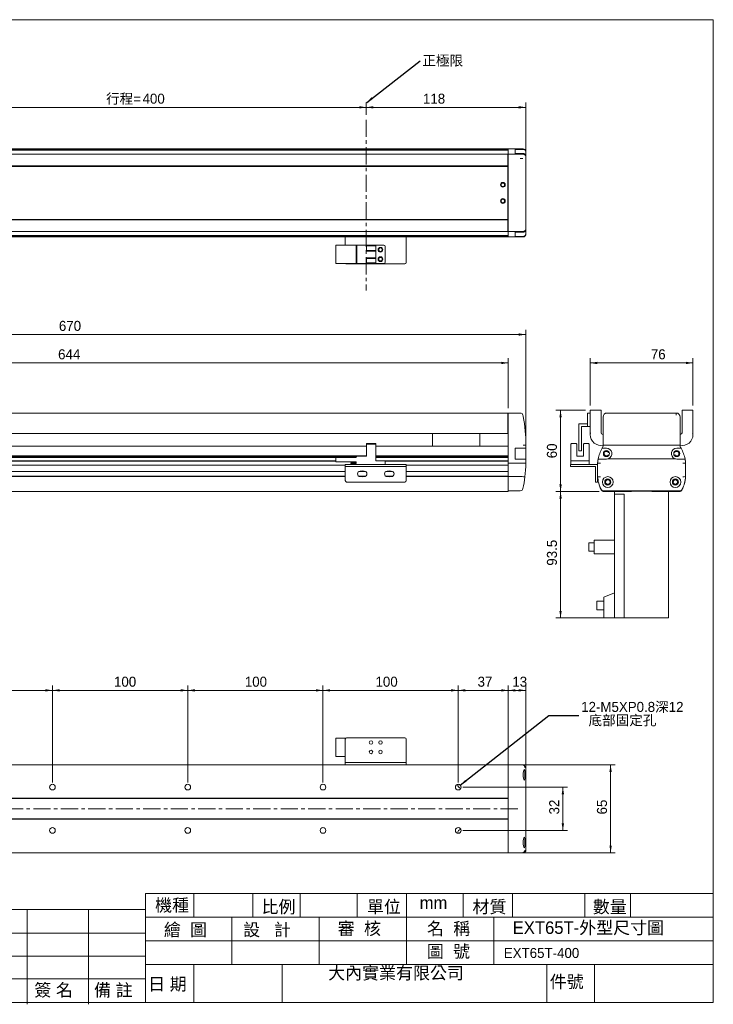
# Model space of a CAD drawing. Header units: millimetres. Extents: x 4 to 1035, y 3 to 731.
# Tile 2 of 2: x 522 to 1035, y 3 to 731. Entities that reach past the tile are written whole.
import ezdxf

# ---------------------------------------------------------------- set-up
doc = ezdxf.new("R2010")
doc.units = ezdxf.units.MM
doc.linetypes.add('CENTERX2', pattern=[20.32, 12.7, -2.54, 2.54, -2.54])
doc.layers.add('BORDER', color=7, linetype='Continuous', lineweight=0)
doc.styles.add('SLDTEXTSTYLE0', font='swtxt.ttf', dxfattribs={"width": 0.993})
doc.styles.get("Standard").update_dxf_attribs({"font": 'swtxt.ttf'})
doc.dimstyles.new('SLDDIMSTYLE0', dxfattribs={"dimtxt": 7.24162, "dimasz": 5.25, "dimexe": 0, "dimexo": 0.0625, "dimgap": 1.810405, "dimtad": 1, "dimtoh": 1, "dimdec": 3, "dimzin": 12, "dimdsep": 46, "dimtxsty": 'SLDTEXTSTYLE0', "dimsah": 1, "dimcen": 0.09, "dimadec": 0, "dimazin": 0, "dimtfac": 1, "dimtdec": 3, "dimtofl": 0, "dimtmove": 0, "dimatfit": 3, "dimfxl": 0, "dimtolj": 1, "dimtzin": 12, "dimarcsym": 0})
doc.dimstyles.new('SLDDIMSTYLE1', dxfattribs={"dimtxt": 5.25, "dimasz": 5.25, "dimexe": 0, "dimexo": 0.0625, "dimgap": 1.3125, "dimtad": 0, "dimtih": 1, "dimtoh": 1, "dimdec": 0, "dimzin": 0, "dimdsep": 46, "dimtxsty": 'Standard', "dimsah": 1, "dimcen": 0.09, "dimadec": 0, "dimazin": 0, "dimtfac": 1, "dimtdec": 0, "dimtofl": 0, "dimtmove": 0, "dimatfit": 3, "dimfxl": 0, "dimtolj": 1, "dimtzin": 0, "dimarcsym": 0})
doc.dimstyles.new('SLDDIMSTYLE2', dxfattribs={"dimtxt": 7.24162, "dimasz": 5.25, "dimexe": 0, "dimexo": 0.0625, "dimgap": 1.810405, "dimtad": 1, "dimtoh": 1, "dimdec": 0, "dimzin": 12, "dimdsep": 46, "dimtxsty": 'SLDTEXTSTYLE0', "dimsah": 1, "dimcen": 0.09, "dimadec": 0, "dimazin": 0, "dimtfac": 1, "dimtdec": 3, "dimtofl": 0, "dimtmove": 0, "dimatfit": 3, "dimfxl": 0, "dimtolj": 1, "dimtzin": 12, "dimarcsym": 0})

# ---------------------------------------------------------------- blocks, each defined once
blk = doc.blocks.new('*D3')
at = {"layer": 'BORDER'}
for p, q in [((239.58, 444.02), (239.58, 481.02)), ((883.58, 444.02), (883.58, 481.02)), ((239.58, 477.52), (883.58, 477.52))]:
    blk.add_line(p, q, dxfattribs=at)
for points in [[(239.58, 477.52), (244.83, 476.64), (244.83, 478.39)], [(883.58, 477.52), (878.33, 478.39), (878.33, 476.64)]]:
    blk.add_solid(points, dxfattribs=at)
at = {"layer": 'BORDER', "insert": (550.73, 487.62), "char_height": 7.408, "attachment_point": 1, "style": 'SLDTEXTSTYLE0'}
blk.add_mtext('644', dxfattribs=at)
blk = doc.blocks.new('*D4')
at = {"layer": 'BORDER'}
for p, q in [((226.58, 420.27), (226.58, 502.02)), ((896.58, 498.52), (226.58, 498.52)), ((896.58, 415.81), (896.58, 502.02))]:
    blk.add_line(p, q, dxfattribs=at)
for points in [[(226.58, 498.52), (231.83, 497.64), (231.83, 499.39)], [(896.58, 498.52), (891.33, 499.39), (891.33, 497.64)]]:
    blk.add_solid(points, dxfattribs=at)
at = {"layer": 'BORDER', "insert": (551.33, 508.62), "char_height": 7.408, "attachment_point": 1, "style": 'SLDTEXTSTYLE0'}
blk.add_mtext('670', dxfattribs=at)
blk = doc.blocks.new('*D6')
at = {"layer": 'BORDER'}
for p, q in [((887.08, 180.52), (962.72, 180.52)), ((959.22, 180.52), (959.22, 115.52)), ((887.08, 115.52), (962.72, 115.52))]:
    blk.add_line(p, q, dxfattribs=at)
for points in [[(959.22, 180.52), (958.35, 175.27), (960.1, 175.27)], [(959.22, 115.52), (960.1, 120.77), (958.35, 120.77)]]:
    blk.add_solid(points, dxfattribs=at)
at = {"layer": 'BORDER', "insert": (949.12, 143.82), "char_height": 7.408, "attachment_point": 1, "rotation": 90, "style": 'SLDTEXTSTYLE0'}
blk.add_mtext('65', dxfattribs=at)
blk = doc.blocks.new('*D7')
at = {"layer": 'BORDER'}
for p, q in [((883.58, 179.48), (883.58, 239.02)), ((896.58, 235.52), (883.58, 235.52)), ((896.58, 176.13), (896.58, 239.02))]:
    blk.add_line(p, q, dxfattribs=at)
for points in [[(883.58, 235.52), (888.83, 234.65), (888.83, 236.4)], [(896.58, 235.52), (891.33, 236.4), (891.33, 234.65)]]:
    blk.add_solid(points, dxfattribs=at)
at = {"layer": 'BORDER', "insert": (886.57, 245.63), "char_height": 7.408, "attachment_point": 1, "style": 'SLDTEXTSTYLE0'}
blk.add_mtext('13', dxfattribs=at)
blk = doc.blocks.new('*D8')
at = {"layer": 'BORDER'}
for p, q in [((446.58, 167.52), (446.58, 239.02)), ((546.58, 235.52), (446.58, 235.52)), ((546.58, 167.52), (546.58, 239.02))]:
    blk.add_line(p, q, dxfattribs=at)
for points in [[(446.58, 235.52), (451.83, 234.65), (451.83, 236.4)], [(546.58, 235.52), (541.33, 236.4), (541.33, 234.65)]]:
    blk.add_solid(points, dxfattribs=at)
at = {"layer": 'BORDER', "insert": (488.59, 245.63), "char_height": 7.408, "attachment_point": 1, "style": 'SLDTEXTSTYLE0'}
blk.add_mtext('100', dxfattribs=at)
blk = doc.blocks.new('*D12')
at = {"layer": 'BORDER'}
for p, q in [((850.08, 164.02), (927.43, 164.02)), ((923.93, 132.02), (923.93, 164.02)), ((850.08, 132.02), (927.43, 132.02))]:
    blk.add_line(p, q, dxfattribs=at)
for points in [[(923.93, 164.02), (923.06, 158.77), (924.81, 158.77)], [(923.93, 132.02), (924.81, 137.27), (923.06, 137.27)]]:
    blk.add_solid(points, dxfattribs=at)
at = {"layer": 'BORDER', "insert": (913.82, 143.82), "char_height": 7.408, "attachment_point": 1, "rotation": 90, "style": 'SLDTEXTSTYLE0'}
blk.add_mtext('32', dxfattribs=at)
blk = doc.blocks.new('*D13')
at = {"layer": 'BORDER'}
for p, q in [((846.58, 167.52), (846.58, 239.02)), ((883.58, 235.52), (846.58, 235.52)), ((883.58, 179.48), (883.58, 239.02))]:
    blk.add_line(p, q, dxfattribs=at)
for points in [[(846.58, 235.52), (851.83, 234.65), (851.83, 236.4)], [(883.58, 235.52), (878.33, 236.4), (878.33, 234.65)]]:
    blk.add_solid(points, dxfattribs=at)
at = {"layer": 'BORDER', "insert": (860.88, 245.63), "char_height": 7.408, "attachment_point": 1, "style": 'SLDTEXTSTYLE0'}
blk.add_mtext('37', dxfattribs=at)
blk = doc.blocks.new('*D14')
at = {"layer": 'BORDER'}
for p, q in [((746.58, 167.52), (746.58, 239.02)), ((846.58, 235.52), (746.58, 235.52)), ((846.58, 167.52), (846.58, 239.02))]:
    blk.add_line(p, q, dxfattribs=at)
for points in [[(746.58, 235.52), (751.83, 234.65), (751.83, 236.4)], [(846.58, 235.52), (841.33, 236.4), (841.33, 234.65)]]:
    blk.add_solid(points, dxfattribs=at)
at = {"layer": 'BORDER', "insert": (785.41, 245.63), "char_height": 7.408, "attachment_point": 1, "style": 'SLDTEXTSTYLE0'}
blk.add_mtext('100', dxfattribs=at)
blk = doc.blocks.new('*D15')
at = {"layer": 'BORDER'}
for p, q in [((646.58, 167.52), (646.58, 239.02)), ((746.58, 235.52), (646.58, 235.52)), ((746.58, 167.52), (746.58, 239.02))]:
    blk.add_line(p, q, dxfattribs=at)
for points in [[(646.58, 235.52), (651.83, 234.65), (651.83, 236.4)], [(746.58, 235.52), (741.33, 236.4), (741.33, 234.65)]]:
    blk.add_solid(points, dxfattribs=at)
at = {"layer": 'BORDER', "insert": (688.79, 245.63), "char_height": 7.408, "attachment_point": 1, "style": 'SLDTEXTSTYLE0'}
blk.add_mtext('100', dxfattribs=at)
blk = doc.blocks.new('*D16')
at = {"layer": 'BORDER'}
for p, q in [((546.58, 167.52), (546.58, 239.02)), ((546.58, 235.52), (646.58, 235.52)), ((646.58, 167.52), (646.58, 239.02))]:
    blk.add_line(p, q, dxfattribs=at)
for points in [[(546.58, 235.52), (551.83, 234.65), (551.83, 236.4)], [(646.58, 235.52), (641.33, 236.4), (641.33, 234.65)]]:
    blk.add_solid(points, dxfattribs=at)
at = {"layer": 'BORDER', "insert": (592.06, 245.63), "char_height": 7.408, "attachment_point": 1, "style": 'SLDTEXTSTYLE0'}
blk.add_mtext('100', dxfattribs=at)
blk = doc.blocks.new('SW_NOTE_2')
at = {"layer": 'BORDER', "color": 0, "attachment_point": 1, "style": 'SLDTEXTSTYLE0'}
for s, insert, char_height in [('12-M5XP0.8深12', (1.75, 10.12, -16.75), 7.4083), ('  底部固定孔', (1.75, 0.24, -16.75), 7.408)]:
    blk.add_mtext(s, dxfattribs=dict(at, insert=insert, char_height=char_height))
blk = doc.blocks.new('*D20')
at = {"layer": 'BORDER'}
for p, q in [((378.58, 660.8), (378.58, 669.94)), ((778.58, 660.8), (778.58, 669.94)), ((378.58, 666.44), (778.58, 666.44))]:
    blk.add_line(p, q, dxfattribs=at)
for points in [[(378.58, 666.44), (383.83, 665.57), (383.83, 667.32)], [(778.58, 666.44), (773.33, 667.32), (773.33, 665.57)]]:
    blk.add_solid(points, dxfattribs=at)
at = {"layer": 'BORDER', "char_height": 7.408, "attachment_point": 1, "style": 'SLDTEXTSTYLE0'}
for s, insert in [('行程=', (586.2, 676.55)), ('400', (613.18, 676.55))]:
    blk.add_mtext(s, dxfattribs=dict(at, insert=insert))
blk = doc.blocks.new('*D21')
at = {"layer": 'BORDER'}
for p, q in [((778.58, 660.8), (778.58, 669.94)), ((896.6, 633.21), (896.6, 669.94)), ((896.6, 666.44), (778.58, 666.44))]:
    blk.add_line(p, q, dxfattribs=at)
for points in [[(778.58, 666.44), (783.83, 665.57), (783.83, 667.32)], [(896.6, 666.44), (891.35, 667.32), (891.35, 665.57)]]:
    blk.add_solid(points, dxfattribs=at)
at = {"layer": 'BORDER', "insert": (820.5, 676.55), "char_height": 7.408, "attachment_point": 1, "style": 'SLDTEXTSTYLE0'}
blk.add_mtext('118', dxfattribs=at)
blk = doc.blocks.new('SW_NOTE_3')
at = {"layer": 'BORDER', "color": 0, "insert": (1.75, 3.85), "char_height": 7.408, "attachment_point": 1, "style": 'SLDTEXTSTYLE0'}
blk.add_mtext('正極限', dxfattribs=at)
blk = doc.blocks.new('*D28')
at = {"layer": 'BORDER'}
for p, q in [((944.14, 446.02), (944.14, 481.02)), ((1020.14, 446.02), (1020.14, 481.02)), ((944.14, 477.52), (1020.14, 477.52))]:
    blk.add_line(p, q, dxfattribs=at)
for points in [[(944.14, 477.52), (949.39, 476.64), (949.39, 478.39)], [(1020.14, 477.52), (1014.89, 478.39), (1014.89, 476.64)]]:
    blk.add_solid(points, dxfattribs=at)
at = {"layer": 'BORDER', "insert": (988.97, 487.62), "char_height": 7.408, "attachment_point": 1, "style": 'SLDTEXTSTYLE0'}
blk.add_mtext('76', dxfattribs=at)
blk = doc.blocks.new('*D29')
at = {"layer": 'BORDER'}
for p, q in [((940.64, 442.52), (918.73, 442.52)), ((922.23, 442.52), (922.23, 382.52)), ((950.68, 382.52), (918.73, 382.52))]:
    blk.add_line(p, q, dxfattribs=at)
for points in [[(922.23, 442.52), (921.35, 437.27), (923.1, 437.27)], [(922.23, 382.52), (923.1, 387.77), (921.35, 387.77)]]:
    blk.add_solid(points, dxfattribs=at)
at = {"layer": 'BORDER', "insert": (912.12, 407.08), "char_height": 7.408, "attachment_point": 1, "rotation": 90, "style": 'SLDTEXTSTYLE0'}
blk.add_mtext('60', dxfattribs=at)
blk = doc.blocks.new('*D30')
at = {"layer": 'BORDER'}
for p, q in [((950.68, 382.52), (918.73, 382.52)), ((922.23, 382.52), (922.23, 289.02)), ((958.64, 289.02), (918.73, 289.02))]:
    blk.add_line(p, q, dxfattribs=at)
for points in [[(922.23, 382.52), (921.35, 377.27), (923.1, 377.27)], [(922.23, 289.02), (923.1, 294.27), (921.35, 294.27)]]:
    blk.add_solid(points, dxfattribs=at)
at = {"layer": 'BORDER', "insert": (912.12, 327.67), "char_height": 7.408, "attachment_point": 1, "rotation": 90, "style": 'SLDTEXTSTYLE0'}
blk.add_mtext('93.5', dxfattribs=at)

msp = doc.modelspace()

# ---------------------------------------------------------------- linework, layer by layer
at = {"color": 7, "linetype": 'Continuous', "lineweight": 15}
for p, q in [((883.5846, 635.7135), (408.5846, 635.7135)), ((883.5846, 635.0981), (408.5846, 635.0981)), ((883.5846, 634.9785), (408.5846, 634.9785)), ((883.5846, 634.9021), (408.5846, 634.9021)), ((883.5846, 634.7671), (408.5846, 634.7671)), ((894.5772, 635.7135), (883.5846, 635.7135)), ((883.5846, 635.7135), (883.5846, 632.0136)), ((883.5846, 635.0981), (883.5846, 635.7135)), ((883.5846, 634.9021), (883.5846, 634.9785)), ((883.5846, 632.9062), (883.5846, 634.7671)), ((888.5846, 635.338), (894.5917, 635.338)), ((888.5846, 635.338), (888.5846, 632.3577)), ((894.5772, 635.7135), (894.5796, 635.7135)), ((896.588, 633.3051), (896.588, 629.8874)), ((896.5924, 633.503), (896.592, 633.4881)), ((896.5955, 629.7135), (896.5955, 633.503)), ((239.8346, 631.7135), (883.3346, 631.7135)), ((883.3346, 628.7135), (883.3346, 631.7135)), ((883.3346, 623.2135), (883.3346, 628.7135)), ((883.5846, 627.5872), (883.3346, 627.5872)), ((883.3346, 626.2135), (883.5846, 626.2135)), ((883.5846, 632.0136), (883.5846, 631.7135)), ((892.6826, 631.7135), (883.5846, 631.7135)), ((883.5846, 631.7135), (883.5846, 628.7135)), ((894.5846, 631.7135), (883.5846, 631.7135)), ((883.5846, 628.7135), (883.5846, 603.2135)), ((894.5846, 632.3577), (888.5846, 632.3577)), ((896.5846, 630.0588), (896.5846, 629.9227)), ((896.5955, 576.7135), (896.5955, 629.7135)), ((239.8346, 623.2135), (883.3346, 623.2135)), ((239.8346, 622.8135), (883.3346, 622.8135)), ((883.3346, 622.8135), (883.3346, 623.2135)), ((883.3346, 583.6135), (883.3346, 622.8135)), ((883.3346, 613.2135), (883.5846, 613.2135)), ((883.5846, 603.2135), (883.5846, 577.7135)), ((883.3346, 593.2135), (883.5846, 593.2135)), ((883.5846, 593.2135), (883.3346, 593.2135)), ((239.8346, 583.6135), (883.3346, 583.6135)), ((239.8346, 583.2135), (883.3346, 583.2135)), ((883.3346, 583.2135), (883.3346, 583.6135)), ((883.3346, 577.7135), (883.3346, 583.2135)), ((883.5846, 581.7135), (883.3346, 581.7135)), ((883.3346, 580.2135), (883.5846, 580.2135)), ((883.3346, 578.8397), (883.5846, 578.8397)), ((883.3346, 574.7135), (883.3346, 577.7135)), ((883.5846, 577.7135), (883.5846, 574.7135)), ((896.5846, 576.5042), (896.5846, 576.3681)), ((896.588, 576.5395), (896.588, 573.1218)), ((896.5955, 572.9239), (896.5955, 576.7135)), ((239.8346, 574.7135), (883.3346, 574.7135)), ((883.5846, 571.6598), (408.5846, 571.6598)), ((883.5846, 571.5248), (408.5846, 571.5248)), ((883.5846, 571.4484), (408.5846, 571.4484)), ((883.5846, 571.3289), (408.5846, 571.3289)), ((408.5846, 570.8688), (883.5846, 570.8688)), ((763.0846, 570.7135), (408.5846, 570.7135)), ((808.0846, 570.7135), (763.0846, 570.7135)), ((763.0846, 564.5135), (763.0846, 570.7135)), ((808.0846, 551.7135), (808.0846, 570.7135)), ((883.5846, 570.7135), (808.0846, 570.7135)), ((892.6826, 574.7135), (883.5846, 574.7135)), ((883.5846, 574.7135), (883.5846, 574.7135)), ((883.5846, 574.7135), (883.5846, 574.4134)), ((883.5846, 574.4134), (883.5846, 570.7135)), ((883.5846, 571.6598), (883.5846, 573.5207)), ((883.5846, 571.4484), (883.5846, 571.5248)), ((883.5846, 570.8688), (883.5846, 571.3289)), ((894.5772, 570.7135), (883.5846, 570.7135)), ((893.8863, 570.7135), (883.5846, 570.7135)), ((888.5846, 571.089), (888.5846, 574.0692)), ((888.5846, 574.0692), (894.5846, 574.0692)), ((894.5917, 571.089), (888.5846, 571.089)), ((894.5796, 570.7135), (894.5772, 570.7135)), ((896.5919, 572.9449), (896.5924, 572.9239)), ((756.0846, 564.5135), (756.0846, 550.9135)), ((756.0846, 564.5135), (771.0846, 564.5135)), ((771.0846, 550.9135), (771.0846, 564.5135)), ((771.0846, 564.5135), (771.5846, 564.5135)), ((771.5846, 564.5135), (771.5846, 550.9135)), ((771.5846, 564.5135), (778.6346, 564.5135)), ((778.6346, 564.0135), (778.6346, 564.5135)), ((778.6346, 564.5135), (785.5846, 564.5135)), ((785.5846, 564.0135), (778.6346, 564.0135)), ((778.6346, 564.0135), (778.6346, 560.7135)), ((778.6346, 560.7135), (785.5846, 560.7135)), ((778.6346, 560.2135), (778.6346, 560.7135)), ((785.5846, 564.5135), (785.5846, 564.0135)), ((785.5846, 564.5135), (791.5846, 564.5135)), ((785.5846, 560.7135), (785.5846, 564.0135)), ((785.5846, 560.7135), (785.5846, 560.2135)), ((792.5846, 563.5135), (792.5846, 551.9135)), ((785.5846, 560.2135), (778.6346, 560.2135)), ((778.6346, 555.2135), (785.5846, 555.2135)), ((778.6346, 554.7135), (778.6346, 555.2135)), ((785.5846, 554.7135), (778.6346, 554.7135)), ((778.6346, 551.4135), (778.6346, 554.7135)), ((785.5846, 560.2135), (785.5846, 555.2135)), ((785.5846, 555.2135), (785.5846, 554.7135)), ((785.5846, 554.7135), (785.5846, 551.4135)), ((756.0846, 550.9135), (771.0846, 550.9135)), ((807.0846, 550.7135), (764.0846, 550.7135)), ((771.5846, 550.9135), (771.0846, 550.9135)), ((778.6346, 550.9135), (771.5846, 550.9135)), ((778.6346, 551.4135), (785.5846, 551.4135)), ((778.6346, 550.9135), (778.6346, 551.4135)), ((785.5846, 550.9135), (778.6346, 550.9135)), ((785.5846, 551.4135), (785.5846, 550.9135)), ((785.5846, 550.9135), (791.5846, 550.9135)), ((408.5846, 440.5174), (883.3346, 440.5174)), ((883.3346, 437.5174), (883.3346, 440.5174)), ((883.3346, 438.5174), (883.5846, 438.5174)), ((883.3346, 426.0174), (883.3346, 437.5174)), ((892.4766, 440.5174), (883.5846, 440.5174)), ((883.5846, 440.5174), (883.5846, 437.5174)), ((892.4766, 440.5174), (883.5846, 440.5174)), ((883.5846, 437.5174), (883.5846, 416.1433)), ((942.1406, 440.5174), (944.1406, 440.5174)), ((942.1406, 440.0174), (942.1406, 440.5174)), ((942.1406, 440.0174), (942.1406, 431.0174)), ((944.1406, 425.7674), (944.1406, 442.5174)), ((944.1406, 442.5174), (952.1406, 442.5174)), ((952.1406, 442.5174), (952.1406, 426.4676)), ((953.6406, 426.0174), (953.6406, 437.5174)), ((953.6406, 416.7823), (953.6406, 437.5174)), ((956.6406, 440.5174), (1007.6406, 440.5174)), ((962.1406, 440.5174), (982.1406, 440.5174)), ((1007.6406, 440.5174), (1007.6406, 438.931)), ((1010.6406, 437.5174), (1010.6406, 416.7823)), ((1012.1406, 442.5174), (1020.1406, 442.5174)), ((1012.1406, 426.4676), (1012.1406, 442.5174)), ((1020.1406, 442.5174), (1020.1406, 425.7674)), ((883.5846, 433.5174), (883.3346, 433.5174)), ((883.5846, 433.5174), (883.3346, 433.5174)), ((935.6406, 432.5174), (942.1406, 432.5174)), ((935.6406, 413.0174), (935.6406, 432.5174)), ((937.6406, 413.0174), (937.6406, 430.5174)), ((937.6406, 430.5174), (942.1406, 430.5174)), ((942.1406, 430.5174), (942.1406, 431.0174)), ((944.1406, 430.5174), (942.1406, 430.5174)), ((408.5846, 425.4174), (883.3346, 425.4174)), ((827.5846, 425.4174), (827.5846, 416.0174)), ((862.5846, 416.0174), (862.5846, 425.4174)), ((883.3346, 425.4174), (883.3346, 426.0174)), ((944.1406, 424.5174), (944.1448, 425.2675)), ((1020.1363, 425.2675), (1020.1406, 424.5174)), ((382.5846, 416.0174), (778.6346, 416.0174)), ((778.6346, 418.0174), (785.5846, 418.0174)), ((778.6346, 417.5174), (778.6346, 418.0174)), ((778.6346, 417.5174), (778.6346, 408.7174)), ((785.5846, 417.5174), (778.6346, 417.5174)), ((785.5846, 418.0174), (785.5846, 417.5174)), ((785.5846, 417.5174), (785.5846, 405.1174)), ((785.5846, 417.5174), (785.5846, 408.7174)), ((785.5846, 416.0174), (883.5846, 416.0174)), ((883.5846, 416.1433), (883.5846, 415.0896)), ((883.5846, 415.0896), (883.5846, 403.5174)), ((896.5846, 416.7674), (896.5846, 416.1433)), ((896.5846, 416.1433), (896.5846, 414.5174)), ((930.3406, 418.0174), (929.8406, 417.5174)), ((929.8406, 417.5174), (929.8406, 405.1174)), ((933.6406, 418.0174), (930.3406, 418.0174)), ((934.1406, 417.5174), (933.6406, 418.0174)), ((934.1406, 417.5174), (934.1406, 408.7174)), ((939.6406, 418.0174), (939.1406, 417.5174)), ((939.1406, 417.5174), (939.1406, 408.7174)), ((939.6406, 418.0174), (942.9406, 418.0174)), ((943.4406, 417.5174), (942.9406, 418.0174)), ((943.4406, 417.5174), (943.4406, 405.1174)), ((953.6406, 416.1433), (953.6406, 416.7823)), ((955.6406, 416.7674), (1008.6406, 416.7674)), ((1010.6406, 416.7823), (1010.6406, 416.1433)), ((778.6346, 408.9098), (377.5346, 408.9098)), ((771.2956, 408.4284), (384.8736, 408.4284)), ((771.0846, 408.1383), (385.0846, 408.1383)), ((771.0846, 407.6528), (385.0846, 407.6528)), ((771.5846, 408.7174), (771.0846, 408.2174)), ((771.0846, 408.2174), (771.0846, 407.5197)), ((778.6346, 408.7174), (771.5846, 408.7174)), ((883.5846, 408.9098), (785.5846, 408.9098)), ((883.5846, 408.4284), (785.5846, 408.4284)), ((883.5846, 408.1383), (785.5846, 408.1383)), ((883.5846, 407.6528), (785.5846, 407.6528)), ((883.5846, 408.9098), (883.5846, 413.5265)), ((883.5846, 408.1383), (883.5846, 408.4284)), ((883.5846, 405.125), (883.5846, 407.6528)), ((888.5846, 406.5174), (888.5846, 414.5174)), ((888.5846, 414.5174), (894.5846, 414.5174)), ((896.5846, 414.5174), (888.5846, 414.5174)), ((896.5846, 414.5174), (896.3635, 414.5174)), ((896.5846, 414.5174), (896.5846, 414.5174)), ((896.5846, 414.5174), (896.5846, 406.7674)), ((939.1406, 408.7174), (934.1406, 408.7174)), ((935.6406, 412.5174), (935.6406, 413.0174)), ((937.6406, 412.5174), (935.6406, 412.5174)), ((937.6406, 413.0174), (937.6406, 412.5174)), ((954.2635, 414.5174), (952.9963, 414.5174)), ((955.2952, 414.5174), (954.2635, 414.5174)), ((955.2952, 414.5174), (956.1406, 414.5174)), ((957.5695, 411.3424), (958.0891, 411.6424)), ((958.0891, 409.3924), (957.5695, 409.6924)), ((1006.192, 411.6424), (1006.7116, 411.3424)), ((1006.7116, 409.6924), (1006.192, 409.3924)), ((1008.1406, 414.5174), (1008.9859, 414.5174)), ((1010.0176, 414.5174), (1008.9859, 414.5174)), ((1011.2848, 414.5174), (1010.0176, 414.5174)), ((386.0846, 402.0174), (763.0846, 402.0174)), ((763.0846, 401.9019), (386.0846, 401.9019)), ((400.0846, 405.125), (756.0846, 405.125)), ((756.0846, 405.0174), (400.0846, 405.0174)), ((756.0846, 404.4383), (756.0846, 407.5197)), ((756.0846, 407.5197), (771.0846, 407.5197)), ((756.0846, 404.4383), (771.0846, 404.4383)), ((763.0846, 400.9174), (763.0846, 402.5174)), ((763.0846, 402.5174), (764.0846, 402.5174)), ((764.0846, 400.9174), (763.0846, 400.9174)), ((763.0846, 390.5174), (763.0846, 400.9174)), ((807.0846, 402.5174), (764.0846, 402.5174)), ((807.0846, 400.9174), (764.0846, 400.9174)), ((767.2846, 403.8174), (767.2846, 403.1174)), ((767.2846, 403.8174), (771.0846, 403.8174)), ((767.2846, 403.1174), (771.0846, 403.1174)), ((771.0846, 404.4383), (771.0846, 403.8174)), ((771.0846, 403.1174), (771.0846, 402.5174)), ((785.5846, 405.125), (883.5846, 405.125)), ((785.5846, 405.1174), (791.5846, 405.1174)), ((791.5846, 405.1174), (792.5846, 405.1174)), ((792.5846, 405.1174), (792.5846, 402.5174)), ((883.5846, 405.0174), (792.5846, 405.0174)), ((807.0846, 402.5174), (808.0846, 402.5174)), ((808.0846, 400.9174), (807.0846, 400.9174)), ((808.0846, 402.5174), (808.0846, 400.9174)), ((808.0846, 402.0174), (883.5846, 402.0174)), ((883.5846, 401.9019), (808.0846, 401.9019)), ((808.0846, 390.5174), (808.0846, 400.9174)), ((894.5772, 403.5174), (883.5846, 403.5174)), ((883.5846, 403.5174), (883.5846, 393.5174)), ((883.5846, 397.2674), (883.5846, 401.9019)), ((894.5917, 406.5174), (888.5846, 406.5174)), ((896.588, 406.5174), (888.5846, 406.5174)), ((894.5796, 403.5174), (894.5772, 403.5174)), ((929.6406, 400.9174), (929.6406, 402.5174)), ((929.6406, 402.5174), (930.6406, 402.5174)), ((930.6406, 400.9174), (929.6406, 400.9174)), ((929.8406, 402.5174), (929.8406, 405.1174)), ((929.8406, 405.1174), (930.8406, 405.1174)), ((930.6406, 402.5174), (949.6406, 402.5174)), ((948.0406, 400.9174), (930.6406, 400.9174)), ((942.4406, 405.1174), (930.8406, 405.1174)), ((942.4406, 405.1174), (943.4406, 405.1174)), ((943.4406, 405.1174), (943.4406, 402.5174)), ((948.0406, 390.5174), (948.0406, 400.9174)), ((949.6406, 403.5174), (949.6406, 403.5174)), ((949.6406, 393.5174), (949.6406, 403.5174)), ((950.0161, 406.5174), (952.0489, 406.5174)), ((956.1406, 406.5174), (952.0489, 406.5174)), ((957.5325, 406.7674), (1006.7486, 406.7674)), ((1012.2322, 406.5174), (1008.1406, 406.5174)), ((1012.2322, 406.5174), (1014.2651, 406.5174)), ((1014.6406, 403.5174), (1014.6406, 403.5174)), ((1014.6406, 403.5174), (1014.6406, 393.5174)), ((1014.6406, 403.5174), (1014.6406, 403.5174)), ((763.0846, 397.2674), (386.0846, 397.2674)), ((763.0846, 393.7674), (386.0846, 393.7674)), ((763.0846, 393.5174), (386.0846, 393.5174)), ((778.0528, 397.2674), (773.1163, 397.2674)), ((778.0528, 393.7674), (773.1163, 393.7674)), ((774.5538, 397.5174), (774.0846, 397.5174)), ((774.0846, 393.5174), (774.5538, 393.5174)), ((776.6153, 393.5174), (774.5538, 393.5174)), ((777.0846, 397.5174), (776.6153, 397.5174)), ((776.6153, 393.5174), (777.0846, 393.5174)), ((798.0528, 397.2674), (793.1163, 397.2674)), ((798.0528, 393.7674), (793.1163, 393.7674)), ((794.5538, 397.5174), (794.0846, 397.5174)), ((794.0846, 393.5174), (794.5538, 393.5174)), ((796.6153, 393.5174), (794.5538, 393.5174)), ((797.0846, 397.5174), (796.6153, 397.5174)), ((796.6153, 393.5174), (797.0846, 393.5174)), ((883.5846, 397.2674), (808.0846, 397.2674)), ((883.5846, 393.7674), (808.0846, 393.7674)), ((883.5846, 393.5174), (808.0846, 393.5174)), ((883.5846, 393.5174), (883.5846, 393.7674)), ((883.5846, 393.5174), (883.5846, 384.1392)), ((893.8863, 393.5174), (883.5846, 393.5174)), ((883.5846, 383.5957), (883.5846, 393.5174)), ((893.9016, 393.5165), (893.8863, 393.5174)), ((807.0846, 389.5174), (764.0846, 389.5174)), ((948.0406, 389.5174), (948.0406, 390.5174)), ((949.6406, 389.5174), (948.0406, 389.5174)), ((949.6406, 392.8078), (949.6406, 390.5174)), ((949.6406, 390.5174), (949.6406, 389.5174)), ((883.5846, 382.5174), (309.5846, 382.5174)), ((883.5846, 382.5174), (883.5846, 383.5957)), ((892.4766, 383.0174), (883.5846, 383.0174)), ((1010.3559, 383.0174), (953.9252, 383.0174)), ((974.3406, 382.5174), (954.1772, 382.5174)), ((962.1406, 382.5174), (962.1406, 380.5174)), ((962.1406, 380.5174), (969.1406, 380.5174)), ((962.1406, 380.5174), (962.1406, 289.0174)), ((969.1406, 380.5174), (969.1406, 289.0174)), ((974.3406, 382.5174), (974.6406, 382.8174)), ((974.6406, 382.8174), (989.6406, 382.8174)), ((989.6406, 382.8174), (989.9406, 382.5174)), ((1010.1039, 382.5174), (989.9406, 382.5174)), ((1002.1406, 382.5174), (1002.1406, 289.0174)), ((947.1406, 344.5174), (943.1406, 344.5174)), ((943.1406, 338.5174), (943.1406, 344.5174)), ((947.1406, 336.5174), (947.1406, 346.5174)), ((947.1406, 346.5174), (962.1406, 346.5174)), ((943.1406, 338.5174), (947.1406, 338.5174)), ((947.1406, 336.5174), (962.1406, 336.5174)), ((954.1406, 304.5174), (962.1406, 307.5174)), ((954.1406, 301.5174), (949.1406, 301.5174)), ((949.1406, 295.0174), (949.1406, 301.5174)), ((954.1406, 289.0174), (954.1406, 304.5174)), ((949.1406, 295.0174), (954.1406, 295.0174)), ((954.1406, 289.0174), (962.1406, 289.0174)), ((962.1406, 289.0174), (966.1406, 289.0174)), ((969.1406, 289.0174), (966.1406, 289.0174)), ((969.1406, 289.0174), (1002.1406, 289.0174)), ((756.0846, 200.3215), (756.0846, 186.7215)), ((756.0846, 200.3215), (763.4846, 200.3215)), ((763.0846, 182.1215), (763.0846, 199.5215)), ((807.0846, 200.5215), (764.0846, 200.5215)), ((808.0846, 182.1215), (808.0846, 199.5215)), ((756.0846, 186.7215), (763.0846, 186.7215)), ((763.0846, 180.5215), (763.0846, 182.1215)), ((763.0846, 182.1215), (764.0846, 182.1215)), ((807.0846, 182.1215), (764.0846, 182.1215)), ((807.0846, 182.1215), (808.0846, 182.1215)), ((808.0846, 182.1215), (808.0846, 180.5215)), ((763.0846, 180.5215), (386.0846, 180.5215)), ((764.0846, 180.5215), (763.0846, 180.5215)), ((807.0846, 180.5215), (764.0846, 180.5215)), ((808.0846, 180.5215), (807.0846, 180.5215)), ((883.5846, 180.5215), (808.0846, 180.5215)), ((893.8863, 180.5215), (883.5846, 180.5215)), ((883.5846, 180.5215), (883.5846, 178.0337)), ((883.5846, 177.7599), (883.5846, 180.5215)), ((883.5846, 175.9849), (883.5846, 177.7599)), ((883.5846, 155.8215), (883.5846, 175.9849)), ((893.9016, 180.5215), (893.8863, 180.5215)), ((896.5955, 117.732), (896.5955, 178.3111)), ((883.5846, 155.8215), (309.5846, 155.8215)), ((883.5846, 155.5215), (309.5846, 155.5215)), ((883.5846, 155.8215), (883.5846, 155.5215)), ((883.5846, 155.5215), (883.5846, 140.5215)), ((883.5846, 140.5215), (309.5846, 140.5215)), ((883.5846, 140.2215), (309.5846, 140.2215)), ((883.5846, 140.5215), (883.5846, 140.2215)), ((883.5846, 120.0582), (883.5846, 140.2215)), ((883.5846, 118.2832), (883.5846, 120.0582)), ((883.5846, 115.5215), (883.5846, 118.2832)), ((883.5846, 118.0093), (883.5846, 115.5215)), ((883.5846, 115.5215), (239.5846, 115.5215)), ((893.8863, 115.5215), (883.5846, 115.5215)), ((894.5772, 115.5215), (883.5846, 115.5215)), ((893.8863, 115.5215), (893.9016, 115.5216)), ((894.5772, 115.5215), (894.5796, 115.5215))]:
    msp.add_line(p, q, dxfattribs=at)
at = {"color": 7, "linetype": 'Continuous', "lineweight": 15, "flags": 128}
for points in [[(892.4766, 628.7135), (892.8156, 628.7135), (893.1448, 628.7135), (893.4546, 628.7135), (893.7361, 628.7135), (893.9812, 628.7135), (894.1828, 628.7135), (894.335, 628.7135), (894.4334, 628.7135)], [(892.6826, 631.7135), (893.1612, 631.7135), (893.5715, 631.7135), (893.9131, 631.7135), (894.1858, 631.7135), (894.3895, 631.7135), (894.5239, 631.7135), (894.5889, 631.7135), (894.5955, 631.7135)], [(896.3635, 631.0905), (896.3771, 631.0588), (896.5846, 630.0588)], [(896.5846, 576.3681), (896.3771, 575.3681), (896.3635, 575.3364)], [(894.5846, 574.7135), (894.5889, 574.7135), (894.5239, 574.7135), (894.3895, 574.7135), (894.1858, 574.7135), (893.9131, 574.7135), (893.5715, 574.7135), (893.1612, 574.7135), (892.6826, 574.7135)], [(893.8863, 570.7135), (894.0289, 570.7135), (894.1556, 570.7135), (894.2662, 570.7135), (894.3609, 570.7135), (894.4396, 570.7135), (894.5023, 570.7135), (894.5489, 570.7135), (894.5796, 570.7135)], [(894.5846, 416.7823), (894.6577, 416.7817), (895.0237, 416.779), (895.6448, 416.7744), (896.1463, 416.7707), (896.4718, 416.7682), (896.5846, 416.7674)], [(896.3635, 414.5174), (895.9544, 414.5174), (895.3459, 414.5174), (894.6994, 414.5174), (894.5846, 414.5174)], [(894.5917, 406.5174), (895.2444, 406.5174), (895.8235, 406.5174), (896.2683, 406.5174), (896.5314, 406.5174), (896.588, 406.5174)], [(896.588, 406.5174), (896.5942, 404.7702), (896.578, 403.4146)], [(949.6406, 403.5174), (949.7837, 405.0294), (950.0161, 406.5174)], [(957.5325, 406.7674), (957.4239, 406.7289), (956.1406, 406.5174)], [(1014.2651, 406.5174), (1014.4974, 405.0294), (1014.6406, 403.5174)], [(893.8863, 180.5215), (894.0289, 180.5215), (894.1556, 180.5215), (894.2662, 180.5215), (894.3609, 180.5215), (894.4396, 180.5215), (894.5023, 180.5215), (894.5489, 180.5215), (894.5796, 180.5215)], [(895.3445, 177.0215), (895.548, 176.7932), (895.7136, 176.1307), (895.8288, 175.1147), (895.8898, 173.8684), (895.8971, 172.533), (895.8511, 171.2554), (895.7524, 170.1751), (895.6037, 169.4097), (895.4124, 169.0448), (895.1941, 169.1275), (894.9742, 169.6587), (894.7858, 170.5823), (894.6616, 171.7817), (894.6223, 173.1041), (894.6712, 174.4), (894.7982, 175.5424), (894.9841, 176.4188), (895.2022, 176.9265), (895.3445, 177.0215)], [(896.578, 178.5215), (896.5464, 178.5215), (896.4989, 178.5215), (896.4355, 178.5215), (896.3561, 178.5215), (896.2609, 178.5215), (896.1498, 178.5215), (896.0228, 178.5215), (895.8799, 178.5215)], [(896.5154, 178.9953), (896.5004, 179.0727), (896.4915, 179.0941)], [(895.3445, 127.0215), (895.548, 126.7932), (895.7136, 126.1307), (895.8288, 125.1147), (895.8898, 123.8684), (895.8971, 122.533), (895.8511, 121.2554), (895.7524, 120.1751), (895.6037, 119.4097), (895.4124, 119.0448), (895.1941, 119.1275), (894.9742, 119.6587), (894.7858, 120.5823), (894.6616, 121.7817), (894.6223, 123.1041), (894.6712, 124.4), (894.7982, 125.5424), (894.9841, 126.4188), (895.2022, 126.9265), (895.3445, 127.0215)], [(896.578, 117.5215), (896.5942, 117.6491), (896.5924, 117.732)], [(894.5796, 115.5215), (894.5489, 115.5215), (894.5023, 115.5215), (894.4396, 115.5215), (894.3609, 115.5215), (894.2662, 115.5215), (894.1556, 115.5215), (894.0289, 115.5215), (893.8863, 115.5215)]]:
    msp.add_lwpolyline(points, dxfattribs=at)
at = {"color": 7, "linetype": 'Continuous', "lineweight": 15}
for centre, radius in [((879.5846, 609.2135), 1.75), ((879.5846, 609.2135), 1.3), ((879.5846, 597.2135), 1.75), ((879.5846, 597.2135), 1.3), ((789.0846, 561.2135), 1.75), ((789.0846, 561.2135), 1.3), ((789.0846, 554.2135), 1.75), ((789.0846, 554.2135), 1.3), ((956.1406, 410.5174), 2.25), ((1008.1406, 410.5174), 2.25), ((957.1406, 389.5174), 4), ((1007.1406, 389.5174), 4), ((957.1406, 389.5174), 2.25), ((957.1406, 389.5174), 1.65), ((1007.1406, 389.5174), 2.25), ((1007.1406, 389.5174), 1.65), ((782.0846, 197.0215), 1.3), ((789.0846, 197.0215), 1.3), ((782.0846, 190.0215), 1.3), ((789.0846, 190.0215), 1.3), ((546.5846, 164.0215), 2.1), ((646.5846, 164.0215), 2.1), ((746.5846, 164.0215), 2.1), ((846.5846, 164.0215), 2.1), ((546.5846, 132.0215), 2.1), ((646.5846, 132.0215), 2.1), ((746.5846, 132.0215), 2.1), ((846.5846, 132.0215), 2.1)]:
    msp.add_circle(centre, radius, dxfattribs=at)
for centre, radius, start, end in [((894.6049, 633.774), 1.9396, 15.1256645, 90.7465125), ((894.5775, 633.3275), 2.0106, 359.363941, 89.5950619), ((894.6075, 633.6425), 1.9909, 355.5520996, 18.8584576), ((894.5331, 630.4033), 1.9551, 20.5784267, 88.492862), ((894.5955, 629.7135), 2, 0, 90), ((879.5846, 609.2135), 1.75, 90, 180), ((879.5846, 609.2135), 1.3, 0, 180), ((879.5846, 609.2135), 1.75, 0, 90), ((879.5846, 597.2135), 1.75, 90, 180), ((879.5846, 597.2135), 1.3, 0, 180), ((879.5846, 597.2135), 1.75, 0, 90), ((894.5331, 576.0236), 1.9551, 271.507138, 339.4215733), ((894.5955, 576.7135), 2, 270, 0), ((894.6073, 572.6474), 1.9341, 269.1797527, 344.6098002), ((894.572, 573.1049), 2.0161, 270.5623892, 0.4786078), ((894.2901, 572.8372), 2.3054, 342.115064, 2.6764685), ((791.5846, 563.5135), 1, 360, 90), ((764.0846, 551.7135), 1, 233.1301024, 270), ((791.5846, 551.9135), 1, 270, 360), ((807.0846, 551.7135), 1, 270, 0), ((892.4766, 438.5174), 2, 11.9361934, 90), ((796.596, 418.2489), 99.9995, 11.3392677, 11.9361951), ((796.5955, 418.2488), 100, 359.1511788, 11.3392687), ((956.6406, 437.5174), 3, 89.9999983, 179.9999983), ((1007.6406, 437.5174), 3, 359.9999983, 89.9999983), ((944.138, 425.5174), 0.25, 271.5495196, 89.4196423), ((952.1406, 424.5174), 8, 180, 280.8069242), ((954.1406, 426.4676), 2, 180, 255.5224999), ((1010.1406, 426.4676), 2, 284.4775243, 0), ((1012.1406, 424.5174), 8, 259.1930784, 0), ((1020.1431, 425.5174), 0.25, 90.5803577, 268.4504804), ((974.5894, 401.9182), 25, 148.2068312, 149.7371515), ((951.6406, 416.1433), 2, 328.2068312, 359.9999983), ((955.0286, 468.8955), 52.1317, 268.4742885, 270.6725998), ((1009.2525, 468.8955), 52.1317, 269.3273968, 271.5257082), ((1012.6406, 416.1433), 2, 179.9999983, 211.7931654), ((989.6918, 401.9182), 25, 30.2628452, 31.7931654), ((974.5894, 401.9182), 25, 149.7371515, 169.399048), ((956.1406, 410.5174), 1.65, 30, 330), ((956.1406, 410.5174), 4, 290.3641331, 89.9999983), ((1008.1406, 410.5174), 4, 89.9999983, 249.6358635), ((1008.1406, 410.5174), 1.65, 210, 150), ((989.6918, 401.9182), 25, 10.6009486, 30.2628452), ((894.976, 391.7437), 11.7803, 82.1838282, 91.928241), ((796.5955, 405.286), 100, 353.1413388, 358.9277165), ((974.5894, 401.9182), 25, 172.6303291, 176.3324176), ((952.3835, 437.3833), 33.9768, 265.3695253, 268.7471036), ((974.5894, 401.9182), 25, 169.3990498, 172.6303309), ((1008.1406, 410.5174), 4, 249.6358635, 269.9999983), ((1011.8976, 437.3833), 33.9768, 271.2528931, 274.6304713), ((989.6918, 401.9182), 25, 3.6675807, 10.600946), ((774.0846, 395.5174), 2, 90, 270), ((775.5846, 395.5174), 2.25, 62.7339555, 117.2660445), ((775.5846, 395.5174), 2.25, 242.7339555, 297.2660445), ((777.0846, 395.5174), 2, 270, 90), ((794.0846, 395.5174), 2, 90, 270), ((795.5846, 395.5174), 2.25, 62.7339555, 117.2660445), ((795.5846, 395.5174), 2.25, 242.7339555, 297.2660445), ((797.0846, 395.5174), 2, 270, 90), ((895.9035, 405.0408), 11.6969, 260.1454088, 269.8843018), ((796.5955, 405.286), 100, 348.0638067, 353.1413388), ((974.5894, 395.1166), 25, 183.6675807, 190.6766224), ((951.0907, 398.6472), 5.3317, 254.2178923, 275.9192586), ((974.5894, 395.1166), 25, 183.6696721, 206.0461687), ((989.6918, 395.1166), 25, 333.9538279, 356.3303246), ((1013.1904, 398.6472), 5.3317, 264.0807381, 285.7821043), ((989.6918, 395.1166), 25, 343.1240052, 356.3324193), ((764.0846, 390.5174), 1, 180, 270), ((807.0846, 390.5174), 1, 270, 0), ((974.5894, 395.1166), 25, 194.961617, 207.4409633), ((989.6918, 395.1166), 25, 332.5590367, 339.3842412), ((892.4766, 385.0174), 2, 270, 348.0638066), ((892.4766, 385.0174), 2, 270, 348.0638066), ((953.9252, 385.0174), 2, 206.0461687, 269.9999984), ((954.1772, 384.5174), 2, 207.4409633, 270), ((1010.1039, 384.5174), 2, 270, 332.5590367), ((1010.3559, 385.0174), 2, 269.9999982, 333.9538279), ((764.0846, 199.5215), 1, 90, 180), ((807.0846, 199.5215), 1, 0, 90), ((893.8765, 178.5182), 2.0034, 0.0946319, 89.2814978), ((895.2498, 178.5776), 1.3294, 357.5811896, 22.5860045), ((894.8001, 178.4203), 1.7966, 356.0369816, 14.3194729), ((895.5859, 178.3468), 1.0074, 357.1221877, 9.9903439), ((848.5846, 165.5215), 2.25, 164.7169368, 270), ((848.5846, 130.5215), 2.25, 90, 195.2830632), ((893.8765, 117.5248), 2.0034, 270.7185026, 359.905368), ((894.5795, 117.52), 1.9985, 270.0015915, 0.0428742), ((894.2901, 117.6453), 2.3054, 342.1150581, 2.6764653)]:
    msp.add_arc(centre, radius, start, end, dxfattribs=at)
at = {"layer": 'BORDER', "color": 7}
for p, q in [((1035.1614, 731.2162), (4.2341, 731.2162)), ((1035.1614, 4.818), (1035.1614, 731.2162)), ((615.276, 85.318), (1035.1614, 85.318)), ((615.276, 85.318), (615.276, 4.818)), ((651.0553, 85.318), (651.0553, 67.818)), ((694.6415, 85.318), (694.6415, 67.818)), ((729.6415, 85.318), (729.6415, 67.818)), ((771.7413, 85.318), (771.7413, 67.818)), ((808.2277, 85.318), (808.2277, 32.818)), ((850.3275, 85.318), (850.3275, 67.818)), ((886.8139, 85.318), (886.8139, 67.818)), ((940.1403, 85.318), (940.1403, 67.818)), ((973.8201, 85.318), (973.8201, 67.818)), ((237.276, 73.4978), (615.276, 73.4978)), ((527.776, 73.4978), (527.776, 3.4978)), ((573.2151, 73.4978), (573.2151, 3.4978)), ((615.276, 67.818), (1035.1614, 67.818)), ((679.1218, 67.818), (679.1218, 32.818)), ((743.6748, 67.818), (743.6748, 32.818)), ((872.7807, 67.818), (872.7807, 32.818)), ((237.276, 55.9978), (615.276, 55.9978)), ((615.276, 50.318), (1035.1614, 50.318)), ((237.276, 39.1579), (615.276, 39.1579)), ((615.276, 32.818), (1035.1614, 32.818)), ((651.0553, 32.818), (651.0553, 4.818)), ((716.3099, 32.818), (716.3099, 4.818)), ((912.0738, 32.818), (912.0738, 4.818)), ((947.2988, 32.818), (947.2988, 4.818)), ((237.276, 22.318), (615.276, 22.318)), ((4.2341, 4.818), (1035.1614, 4.818))]:
    msp.add_line(p, q, dxfattribs=at)
at = {"layer": 'BORDER', "linetype": 'CENTERX2', "lineweight": 0}
for p, q in [((778.5846, 657.303), (778.5846, 530.9948)), ((890.5846, 148.0215), (302.5846, 148.0215))]:
    msp.add_line(p, q, dxfattribs=at)

# ---------------------------------------------------------------- block references
at = {"layer": 'BORDER'}
for name, p in [('SW_NOTE_3', (818.3075, 700.8351)), ('SW_NOTE_2', (935.7065, 216.8945))]:
    msp.add_blockref(name, p, dxfattribs=at)

# ---------------------------------------------------------------- texts
at = {"layer": 'BORDER', "attachment_point": 1, "style": 'SLDTEXTSTYLE0'}
for s, insert, char_height in [('機種', (622.447, 81.3989), 9.26042), ('比例', (701.1238, 80.1923), 9.26042), ('單位', (779.0736, 80.1923), 9.26042), ('mm', (818.0522, 83.204), 9.26042), ('材質', (857.1014, 80.1923), 9.26042), ('數量', (946.0835, 80.1923), 9.26042), ('名  稱', (823.485, 64.1235), 9.26042), ('EXT65T-{\\fPMingLiU|b0|i0|c136|p18;外型尺寸圖}', (886.834, 64.7758), 9.260417), ('繪  圖', (628.9111, 63.2475), 9.26042), ('設   計', (687.499, 63.2475), 9.26042), ('審  核', (757.4744, 64.1235), 9.26042), ('圖  號', (823.3885, 47.2708), 9.26042), ('EXT65T-400', (880.2763, 45.1384), 7.40833), ('{\\fPMingLiU|b0|i0|c136|p18;大內實業有限公司}', (750.38, 31.2843), 9.260417), ('日 期', (617.2668, 23.0889), 9.26042), ('件號', (914.2278, 24.9125), 9.26042), ('簽 名', (533.1377, 18.6766), 9.26042), ('備 註', (577.3641, 18.6082), 9.26042)]:
    msp.add_mtext(s, dxfattribs=dict(at, insert=insert, char_height=char_height))

# ---------------------------------------------------------------- dimensions: what is measured, and where the dimension line sits
at = {"layer": 'BORDER'}
dim = msp.add_linear_dim(base=(778.5846, 666.4422), p1=(378.5846, 657.303), p2=(778.5846, 657.303), text='行程=<>', dimstyle='SLDDIMSTYLE0', dxfattribs=at)
dim.commit()
dim.dimension.update_dxf_attribs({"geometry": '*D20', "text_midpoint": (609.348, 666.4422), "dimtype": 160})
for base, p1, p2, dimstyle, picture, middle in [((778.5846, 666.4422), (896.5955, 629.7135), (778.5846, 657.303), 'SLDDIMSTYLE2', '*D21', (828.9424, 666.4422)), ((226.5846, 498.5174), (896.5846, 412.3144), (226.5846, 416.7674), 'SLDDIMSTYLE0', '*D4', (561.5846, 498.5174)), ((883.5846, 477.5174), (239.5846, 440.5174), (883.5846, 440.5174), 'SLDDIMSTYLE0', '*D3', (561.5846, 477.5174)), ((1020.1406, 477.5174), (944.1406, 442.5174), (1020.1406, 442.5174), 'SLDDIMSTYLE0', '*D28', (996.2038, 477.5174)), ((446.5846, 235.5215), (546.5846, 164.0215), (446.5846, 164.0215), 'SLDDIMSTYLE0', '*D8', (497.0381, 235.5215)), ((646.5846, 235.5215), (546.5846, 164.0215), (646.5846, 164.0215), 'SLDDIMSTYLE0', '*D16', (600.5024, 235.5215)), ((646.5846, 235.5215), (746.5846, 164.0215), (646.5846, 164.0215), 'SLDDIMSTYLE0', '*D15', (697.2363, 235.5215)), ((746.5846, 235.5215), (846.5846, 164.0215), (746.5846, 164.0215), 'SLDDIMSTYLE0', '*D14', (793.8558, 235.5215)), ((846.5846, 235.5215), (883.5846, 175.9849), (846.5846, 164.0215), 'SLDDIMSTYLE0', '*D13', (868.116, 235.5215)), ((883.5846, 235.5215), (896.5846, 172.6296), (883.5846, 175.9849), 'SLDDIMSTYLE0', '*D7', (892.6089, 235.5215))]:
    dim = msp.add_linear_dim(base=base, p1=p1, p2=p2, dimstyle=dimstyle, dxfattribs=at)
    dim.commit()
    dim.dimension.update_dxf_attribs({"geometry": picture, "text_midpoint": middle, "dimtype": 160})
for base, p1, p2, picture, middle in [((922.2279, 382.5174), (944.1406, 442.5174), (954.1772, 382.5174), '*D29', (922.2279, 413.7147)), ((922.2279, 289.0174), (954.1772, 382.5174), (962.1406, 289.0174), '*D30', (922.2279, 339.7396)), ((959.2218, 115.5215), (883.5846, 180.5215), (883.5846, 115.5215), '*D6', (959.2218, 151.0541)), ((923.9301, 164.0215), (846.5846, 132.0215), (846.5846, 164.0215), '*D12', (923.9301, 151.0541))]:
    dim = msp.add_linear_dim(base=base, p1=p1, p2=p2, angle=90, dimstyle='SLDDIMSTYLE0', dxfattribs=at)
    dim.commit()
    dim.dimension.update_dxf_attribs({"geometry": picture, "text_midpoint": middle, "dimtype": 160})

# ---------------------------------------------------------------- leaders
for points in [[(778.9935, 670.098), (818.3075, 700.8351)], [(848.1031, 165.4721), (913.4815, 216.8945), (935.7065, 216.8945)]]:
    msp.add_leader(points, dimstyle='SLDDIMSTYLE1', dxfattribs=at)

doc.saveas('drawing.dxf')
